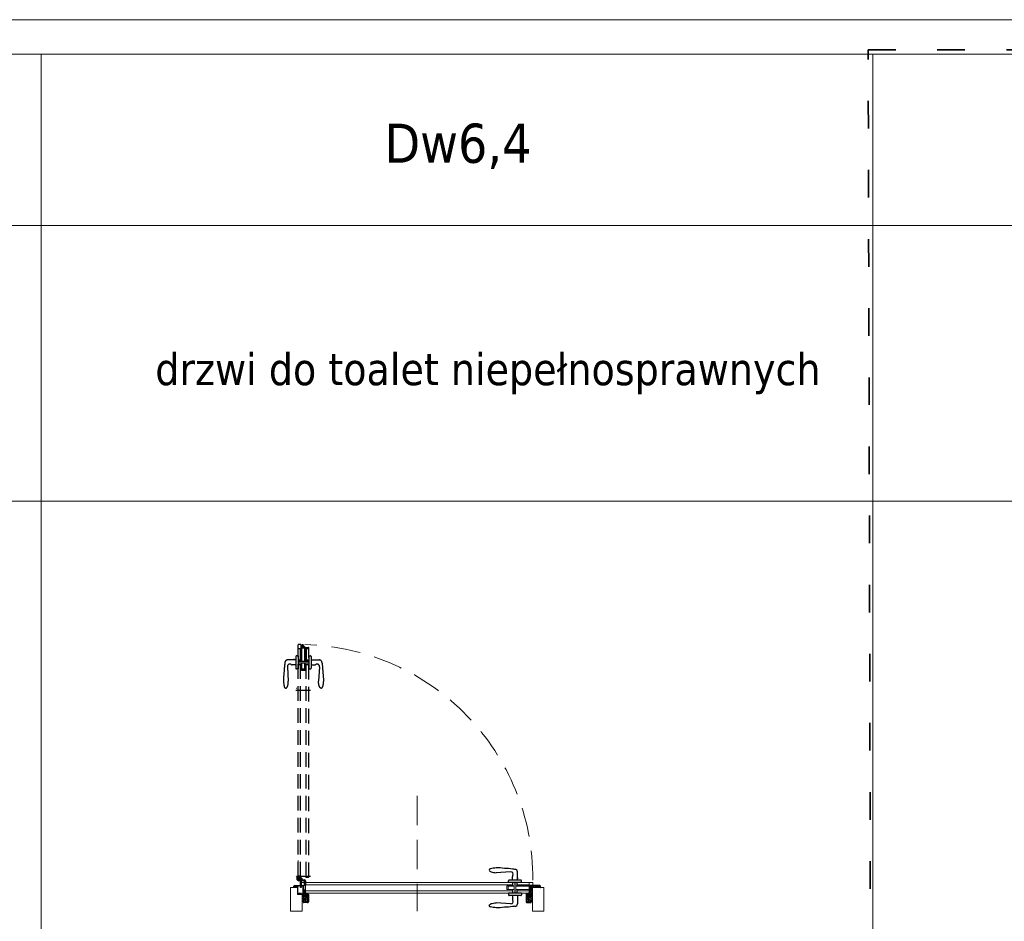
# Model space of a CAD drawing. Header units: millimetres. Extents: x 23192 to 149900, y -396339 to -79279.
# Tile 78 of 136: x 73298 to 73725, y -210551 to -210159. Entities that reach past the tile are written whole.
import ezdxf

# ---------------------------------------------------------------- set-up
doc = ezdxf.new("R2010")
doc.units = ezdxf.units.MM
for name, pattern in [('ACAD_ISO03W100', [30, 12, -18]), ('CENTER', [0.6, 0.375, -0.075, 0.075, -0.075]), ('DASHED', [19.05, 12.7, -6.35]), ('HIDDENX2', [19.05, 12.7, -6.35])]:
    doc.linetypes.add(name, pattern=pattern)
doc.layers.get('0').update_dxf_attribs({"lineweight": 0})
for name, color, linetype, lineweight in [('! Ślusarka opisy', 2, 'Continuous', 15), ('0_LEGENDA', 7, 'Continuous', 13), ('Drzwi - hatch', 8, 'Continuous', 5), ('Drzwi KRAWĘDZIE', 7, 'Continuous', 20)]:
    doc.layers.add(name, color=color, linetype=linetype, lineweight=lineweight)
for name, color, linetype in [('!! ASSA ABLOY', 2, 'Continuous'), ('A_drzwi', 3, 'Continuous'), ('Drzwi - klamki', 150, 'Continuous'), ('Drzwi PRZER-DUŻA', 240, 'DASHED'), ('GRUBA', 4, 'Continuous'), ('GRUBA-2', 210, 'Continuous'), ('zawias', 7, 'Continuous')]:
    doc.layers.add(name, color=color, linetype=linetype)
doc.styles.add('ARIAL', font='tahoma.ttf')

# ---------------------------------------------------------------- blocks, each defined once
blk = doc.blocks.new('Dw18')
at = {"layer": 'Drzwi - hatch'}
h = blk.add_hatch(dxfattribs=at)
h.set_pattern_fill('AR-CONC', color=256, scale=0.003, angle=180)
h.set_pattern_definition([(230, (12478.00603, 7127.26127), (-0.546554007, 0.047817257), [0.05715, -0.62865]), (175, (12478.00603, 7127.26127), (0.10573026, -0.57317054), [0.04572, -0.50292175]), (280.451445, (12477.9605, 7127.26525), (-0.44082374, -0.525353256), [0.04857003, -0.53427073]), (226.1842, (12478.006, 7127.1089), (-0.81323712, 0.12612698), [0.085725, -0.942975]), (276.635558, (12477.9383, 7127.1194), (-0.7122124, -0.74227837), [0.07285507, -0.80140682]), (171.18415, (12478.006, 7127.1089), (-0.7122124, -0.74227837), [0.0685799, -0.7543792]), (201, (12477.92983, 7127.14697), (-0.454843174, 0.306795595), [0.05715, -0.62865]), (146, (12477.92983, 7127.14697), (-0.185406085, -0.5525639), [0.04572, -0.50292]), (251.451445, (12477.89193, 7127.17254), (-0.64024926, -0.24576831), [0.04857003, -0.53426981]), (217.5, (12478.00603, 7127.26127), (-0.00926581, -0.253665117), [0, -0.496824, 0, -0.51054, 0, -0.504825]), (187.5, (12478.00603, 7127.26127), (-0.200458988, -0.300541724), [0, -0.291084, 0, -0.485394, 0, -0.192405]), (147.5, (12478.17596, 7127.26127), (-0.406771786, 0.017186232), [0, -0.1905, 0, -0.59436, 0, -0.78867]), (137.5, (12478.25216, 7127.26127), (-0.444387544, -0.076279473), [0, -0.24765, 0, -0.394716, 0, -0.56007])])
h.paths.add_polyline_path([(11935.4, 3708.39), (11935.9, 3708.39), (11935.9, 3708.95), (11936.08, 3708.95), (11936.08, 3708.39, 0.414214), (11936.24, 3708.23), (11937.81, 3708.23, 0.414214), (11937.97, 3708.39), (11937.97, 3711.58, 1), (11937.78, 3711.58), (11937.78, 3710.91, -0.414214), (11937.44, 3710.57), (11936.26, 3710.57, -0.414214), (11935.92, 3710.91), (11935.92, 3711.77), (11935.12, 3711.77), (11935.12, 3711.97), (11933.52, 3711.97), (11933.52, 3715.27), (11932.24, 3715.27, 0.414214), (11932.08, 3715.11), (11932.08, 3714.55), (11933.4, 3714.55), (11933.4, 3711.55), (11935.4, 3711.55)])
h = blk.add_hatch(dxfattribs=at)
h.set_pattern_fill('AR-CONC', color=256, scale=0.003, angle=180)
h.set_pattern_definition([(230, (12264.63307, 7185.49248), (-0.546554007, 0.047817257), [0.05715, -0.62865]), (175, (12264.63307, 7185.4925), (0.10573026, -0.57317054), [0.04572, -0.50292175]), (280.451445, (12264.5875, 7185.49646), (-0.44082374, -0.525353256), [0.04857003, -0.53427073]), (226.1842, (12264.6331, 7185.3401), (-0.81323712, 0.12612698), [0.085725, -0.942975]), (276.635558, (12264.5653, 7185.3506), (-0.7122124, -0.74227837), [0.07285507, -0.80140682]), (171.18415, (12264.6331, 7185.3401), (-0.7122124, -0.74227837), [0.0685799, -0.7543792]), (201, (12264.55687, 7185.37818), (-0.454843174, 0.306795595), [0.05715, -0.62865]), (146, (12264.55687, 7185.3782), (-0.185406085, -0.5525639), [0.04572, -0.50292]), (251.451445, (12264.51897, 7185.40374), (-0.64024926, -0.24576831), [0.04857003, -0.53426981]), (217.5, (12264.63307, 7185.49248), (-0.00926581, -0.253665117), [0, -0.496824, 0, -0.51054, 0, -0.504825]), (187.5, (12264.63307, 7185.49248), (-0.200458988, -0.300541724), [0, -0.291084, 0, -0.485394, 0, -0.192405]), (147.5, (12264.803, 7185.49248), (-0.406771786, 0.017186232), [0, -0.1905, 0, -0.59436, 0, -0.78867]), (137.5, (12264.8792, 7185.49248), (-0.444387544, -0.076279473), [0, -0.24765, 0, -0.394716, 0, -0.56007])])
h.paths.add_polyline_path([(12032.83, 3708.39, 0.414214), (12032.99, 3708.23), (12034.56, 3708.23, 0.414214), (12034.72, 3708.39), (12034.72, 3708.95), (12034.9, 3708.95), (12034.9, 3708.39), (12035.4, 3708.39), (12035.4, 3714.55), (12035.4, 3715.27), (12035.04, 3715.27, 0.414214), (12034.88, 3715.11), (12034.88, 3710.91, -0.414214), (12034.54, 3710.57), (12033.36, 3710.57, -0.414214), (12033.02, 3710.91), (12033.02, 3711.58, 1), (12032.83, 3711.58)])
h.paths.add_polyline_path([(12035.4, 3714.55), (12038.72, 3714.55), (12038.72, 3715.11, 0.414214), (12038.56, 3715.27), (12036.1, 3715.27), (12035.4, 3715.27)])
at = {"layer": '! Ślusarka opisy', "linetype": 'HIDDENX2'}
blk.add_lwpolyline([(11985.4, 3754.35), (11985.4, 3704.35)], dxfattribs=at)
at = {"layer": '! Ślusarka opisy', "color": 8, "linetype": 'HIDDENX2'}
blk.add_arc((11934.05, 3718.56), 101.49, 359.5675, 88.5534, dxfattribs=at)
at = {"linetype": 'CENTER', "ltscale": 0.5}
blk.add_line((11939.03, 3719.4), (11932.67, 3719.4), dxfattribs=at)
at = {"linetype": 'CENTER', "ltscale": 0.2}
for p, q in [((11935.25, 3718.56), (11932.85, 3718.56)), ((11934.05, 3717.36), (11934.05, 3719.76))]:
    blk.add_line(p, q, dxfattribs=at)
for p, q in [((11934.03, 3718.59), (11933.8, 3718.59)), ((11933.8, 3718.59), (11933.8, 3718.54)), ((11933.8, 3718.54), (11934.03, 3718.54)), ((11934.08, 3718.84), (11934.03, 3718.84)), ((11934.03, 3718.84), (11934.03, 3718.59)), ((11934.03, 3718.54), (11934.03, 3718.31)), ((11934.03, 3718.31), (11934.08, 3718.31)), ((11934.08, 3718.59), (11934.08, 3718.84)), ((11934.33, 3718.59), (11934.08, 3718.59)), ((11934.08, 3718.31), (11934.08, 3718.54)), ((11934.08, 3718.54), (11934.33, 3718.54)), ((11934.33, 3718.54), (11934.33, 3718.59))]:
    blk.add_line(p, q)
at = {"ltscale": 0.2}
for p, q in [((11934.05, 3717.91), (11936.4, 3717.91)), ((11936.4, 3717.56), (11934.05, 3717.56)), ((11934.81, 3717.91), (11934.55, 3718.14)), ((11934.7, 3714.66), (11934.7, 3717.56)), ((11935.05, 3718.56), (11935.05, 3717.91)), ((11935.05, 3717.56), (11935.05, 3714.66)), ((11935.3, 3718.66), (11935.3, 3717.91)), ((11936.5, 3715.46), (11936.5, 3717.46)), ((11936.85, 3717.46), (11936.85, 3715.46)), ((11935.05, 3717.36), (11934.7, 3717.36)), ((11935.05, 3714.66), (11934.7, 3714.66)), ((11936.85, 3715.46), (11936.5, 3715.46))]:
    blk.add_line(p, q, dxfattribs=at)
blk.add_circle((11934.05, 3718.56), 0.65, dxfattribs=at)
for centre, radius, start, end in [((11934.05, 3718.56), 1, 319.4584, 270), ((11936.4, 3717.46), 0.45, 0, 90), ((11936.4, 3717.46), 0.1, 0, 90)]:
    blk.add_arc(centre, radius, start, end, dxfattribs=at)
at = {"layer": 'A_drzwi', "linetype": 'ByBlock'}
blk.add_arc((11931.93, 3705.44), 95.53, 89.4002, 89.4052, dxfattribs=at)
at = {"layer": 'Drzwi - klamki', "ltscale": 0.2}
for p, q in [((12025.9, 3721.41), (12019.65, 3721.01)), ((12025, 3716.75), (12025, 3717.51)), ((12030.3, 3717.81), (12025.3, 3717.81)), ((12026.75, 3717.81), (12026.75, 3719.3)), ((12028.85, 3717.81), (12028.85, 3721.41)), ((12029.05, 3718.81), (12028.85, 3718.81)), ((12029.05, 3718.31), (12028.85, 3718.31)), ((12029.05, 3718.31), (12029.05, 3718.81)), ((12030.6, 3716.75), (12030.6, 3717.51)), ((12030.6, 3716.75), (12025, 3716.75)), ((12030.6, 3716.75), (12025, 3716.75)), ((12030.6, 3712.15), (12025, 3712.15)), ((12025, 3712.15), (12025, 3711.39)), ((12030.3, 3711.09), (12025.3, 3711.09)), ((12026.75, 3711.09), (12026.75, 3709.61)), ((12028.85, 3711.09), (12028.85, 3707.49)), ((12030.6, 3712.15), (12030.6, 3711.39)), ((12025.9, 3707.5), (12019.65, 3707.89))]:
    blk.add_line(p, q, dxfattribs=at)
at = {"layer": 'Drzwi - klamki'}
for p, q in [((11936.1, 3713.25), (11936.3, 3713.25)), ((11936.1, 3712.25), (11936.1, 3713.25)), ((11936.1, 3713.25), (11936.3, 3713.05)), ((11936.2, 3713.25), (11936.1, 3713.16)), ((11936.3, 3713.25), (11936.1, 3713.06)), ((11936.1, 3713.16), (11936.3, 3712.96)), ((11936.3, 3713.16), (11936.1, 3712.96)), ((11936.2, 3713.25), (11936.3, 3713.15)), ((11936.3, 3713.25), (11936.3, 3712.25)), ((11936.3, 3713.25), (11936.3, 3713.25)), ((12034.7, 3713.25), (12034.5, 3713.25)), ((12034.5, 3713.25), (12034.5, 3712.25)), ((12034.7, 3713.25), (12034.5, 3713.05)), ((12034.61, 3713.25), (12034.5, 3713.15)), ((12034.51, 3713.25), (12034.5, 3713.25)), ((12034.7, 3713.16), (12034.5, 3712.96)), ((12034.5, 3713.16), (12034.7, 3712.96)), ((12034.51, 3713.25), (12034.7, 3713.06)), ((12034.61, 3713.25), (12034.7, 3713.16)), ((12034.7, 3712.25), (12034.7, 3713.25)), ((11936.1, 3713.06), (11936.3, 3712.86)), ((11936.3, 3713.06), (11936.1, 3712.86)), ((11936.1, 3712.96), (11936.3, 3712.76)), ((11936.3, 3712.96), (11936.1, 3712.76)), ((11936.1, 3712.86), (11936.3, 3712.66)), ((11936.3, 3712.86), (11936.1, 3712.66)), ((11936.1, 3712.76), (11936.3, 3712.56)), ((11936.3, 3712.76), (11936.1, 3712.56)), ((11936.1, 3712.66), (11936.3, 3712.46)), ((11936.3, 3712.66), (11936.1, 3712.46)), ((11936.3, 3712.57), (11936.1, 3712.37)), ((11936.1, 3712.56), (11936.3, 3712.36)), ((11936.3, 3712.47), (11936.1, 3712.27)), ((11936.1, 3712.46), (11936.3, 3712.26)), ((11936.1, 3712.37), (11936.21, 3712.25)), ((11936.1, 3712.27), (11936.12, 3712.25)), ((11936.3, 3712.25), (11936.1, 3712.25)), ((11936.3, 3711.35), (11936.12, 3711.54)), ((11936.3, 3711.05), (11936.12, 3711.24)), ((11936.29, 3710.77), (11936.12, 3710.94)), ((11936.3, 3712.37), (11936.19, 3712.25)), ((11936.3, 3711.5), (11936.19, 3711.61)), ((11936.3, 3711.2), (11936.19, 3711.31)), ((11936.3, 3710.9), (11936.19, 3711.01)), ((11936.3, 3712.27), (11936.29, 3712.25)), ((11936.3, 3711.5), (11936.32, 3711.55)), ((11936.3, 3711.35), (11936.3, 3711.2)), ((11936.3, 3711.05), (11936.3, 3710.9)), ((11936.32, 3711.55), (11936.73, 3711.55)), ((11936.32, 3710.75), (11937.45, 3710.75)), ((11936.4, 3711.45), (11936.4, 3711.25)), ((11936.4, 3711.45), (11936.73, 3711.45)), ((11936.4, 3711.25), (11936.87, 3711.14)), ((11936.4, 3711.15), (11936.89, 3711.03)), ((11936.4, 3711.15), (11936.4, 3710.85)), ((11936.4, 3710.85), (11937.35, 3710.85)), ((11936.78, 3711.61), (11936.74, 3711.99)), ((11937.17, 3712.1), (11936.84, 3712.1)), ((11936.88, 3711.62), (11936.85, 3711.96)), ((11936.87, 3711.14), (11937.37, 3711.5)), ((11937.15, 3712), (11936.89, 3712)), ((11936.89, 3711.03), (11937.35, 3711.36)), ((11937.35, 3711.36), (11937.35, 3710.85)), ((11937.45, 3711.35), (11937.45, 3711.22)), ((11937.45, 3711.22), (11937.52, 3711.28)), ((11937.45, 3711.07), (11937.59, 3711.21)), ((11937.45, 3711.07), (11937.45, 3710.9)), ((11937.45, 3710.9), (11937.52, 3710.96)), ((11937.45, 3710.75), (11937.59, 3710.89)), ((11937.53, 3711.4), (11937.6, 3711.36)), ((11937.6, 3711.55), (11937.62, 3711.7)), ((12033.2, 3711.55), (12033.19, 3711.7)), ((12033.28, 3711.4), (12033.2, 3711.36)), ((12033.35, 3711.07), (12033.22, 3711.21)), ((12033.35, 3710.75), (12033.22, 3710.89)), ((12033.35, 3711.22), (12033.29, 3711.28)), ((12033.35, 3710.9), (12033.29, 3710.96)), ((12033.35, 3711.35), (12033.35, 3711.22)), ((12033.35, 3711.07), (12033.35, 3710.9)), ((12034.48, 3710.75), (12033.35, 3710.75)), ((12033.94, 3711.14), (12033.43, 3711.5)), ((12033.92, 3711.03), (12033.45, 3711.36)), ((12033.45, 3711.36), (12033.45, 3710.85)), ((12034.4, 3710.85), (12033.45, 3710.85)), ((12033.64, 3712.1), (12033.96, 3712.1)), ((12033.66, 3712), (12033.92, 3712)), ((12034.4, 3711.15), (12033.92, 3711.03)), ((12033.93, 3711.62), (12033.96, 3711.96)), ((12034.4, 3711.25), (12033.94, 3711.14)), ((12034.03, 3711.61), (12034.06, 3711.99)), ((12034.48, 3711.55), (12034.08, 3711.55)), ((12034.4, 3711.45), (12034.08, 3711.45)), ((12034.4, 3711.45), (12034.4, 3711.25)), ((12034.4, 3711.15), (12034.4, 3710.85)), ((12034.5, 3711.5), (12034.48, 3711.55)), ((12034.7, 3713.06), (12034.5, 3712.86)), ((12034.5, 3713.06), (12034.7, 3712.86)), ((12034.7, 3712.96), (12034.5, 3712.76)), ((12034.5, 3712.96), (12034.7, 3712.76)), ((12034.7, 3712.86), (12034.5, 3712.66)), ((12034.5, 3712.86), (12034.7, 3712.66)), ((12034.7, 3712.76), (12034.5, 3712.56)), ((12034.5, 3712.76), (12034.7, 3712.56)), ((12034.7, 3712.66), (12034.5, 3712.46)), ((12034.5, 3712.66), (12034.7, 3712.46)), ((12034.5, 3712.57), (12034.7, 3712.37)), ((12034.7, 3712.56), (12034.5, 3712.36)), ((12034.5, 3712.47), (12034.7, 3712.27)), ((12034.7, 3712.46), (12034.5, 3712.26)), ((12034.5, 3712.37), (12034.62, 3712.25)), ((12034.5, 3712.27), (12034.52, 3712.25)), ((12034.5, 3712.25), (12034.7, 3712.25)), ((12034.5, 3711.5), (12034.62, 3711.61)), ((12034.5, 3711.35), (12034.69, 3711.54)), ((12034.5, 3711.35), (12034.5, 3711.2)), ((12034.5, 3711.2), (12034.62, 3711.31)), ((12034.5, 3711.05), (12034.69, 3711.24)), ((12034.5, 3711.05), (12034.5, 3710.9)), ((12034.5, 3710.9), (12034.62, 3711.01)), ((12034.52, 3710.77), (12034.69, 3710.94)), ((12034.7, 3712.37), (12034.59, 3712.25)), ((12034.7, 3712.27), (12034.69, 3712.25))]:
    blk.add_line(p, q, dxfattribs=at)
at = {"layer": 'Drzwi - klamki', "ltscale": 0.2}
for centre, radius, start, end in [((12017.39, 3722.06), 0.74, 108.9246, 180), ((12027.8, 3721.41), 1.05, 0, 90), ((12025.3, 3717.51), 0.3, 90, 180), ((12026, 3720.36), 1.05, 328.6119, 95.465), ((12027.75, 3719.3), 1, 148.6119, 180), ((12030.3, 3717.51), 0.3, 0, 90), ((12025.3, 3711.39), 0.3, 180, 270), ((12026, 3708.54), 1.05, 264.535, 31.3881), ((12027.75, 3709.61), 1, 180, 211.3881), ((12030.3, 3711.39), 0.3, 270, 0), ((12017.39, 3706.84), 0.74, 180, 251.0754), ((12027.8, 3707.49), 1.05, 270, 0)]:
    blk.add_arc(centre, radius, start, end, dxfattribs=at)
at = {"layer": 'Drzwi - klamki'}
for centre, radius, start, end in [((11936.15, 3711.58), 0.05, 45, 180), ((11936.15, 3711.58), 0.05, 180, 225), ((11936.15, 3711.28), 0.05, 45, 180), ((11936.15, 3711.28), 0.05, 180, 225), ((11936.15, 3710.98), 0.05, 45, 180), ((11936.15, 3710.98), 0.05, 180, 225), ((11936.32, 3710.8), 0.05, 225, 270), ((11936.73, 3711.6), 0.15, 270, 5.5634), ((11936.73, 3711.6), 0.05, 270, 5.5634), ((11936.84, 3712), 0.1, 90, 179.5875), ((11936.89, 3712), 0.15, 179.5875, 185.5634), ((11936.89, 3711.96), 0.04, 90, 185.5634), ((11937.15, 3711.9), 0.1, 69.8788, 90), ((11937.17, 3712), 0.1, 71.0155, 90), ((11936.87, 3711.14), 0.919, 57.5594, 69.8788), ((11936.87, 3711.14), 1.02, 49.4586, 71.0155), ((11937.23, 3711.7), 0.25, 305.6239, 57.5594), ((11937.5, 3711.35), 0.05, 63.4253, 180), ((11937.55, 3711.24), 0.05, 0, 135), ((11937.55, 3710.93), 0.05, 0, 135), ((11937.37, 3711.72), 0.25, 354.4299, 49.4586), ((11937.55, 3711.24), 0.05, 315, 0), ((11937.55, 3710.93), 0.05, 315, 0), ((12033.44, 3711.72), 0.25, 130.5414, 185.5701), ((12033.25, 3711.24), 0.05, 45, 180), ((12033.25, 3711.24), 0.05, 180, 225), ((12033.25, 3710.93), 0.05, 45, 180), ((12033.25, 3710.93), 0.05, 180, 225), ((12033.94, 3711.14), 1.02, 108.9845, 130.5414), ((12033.3, 3711.35), 0.05, 0, 116.5747), ((12033.58, 3711.7), 0.25, 122.4406, 234.3761), ((12033.94, 3711.14), 0.919, 110.1212, 122.4406), ((12033.64, 3712), 0.1, 90, 108.9845), ((12033.66, 3711.9), 0.1, 90, 110.1212), ((12033.92, 3711.96), 0.04, 354.4366, 90), ((12034.08, 3711.6), 0.15, 174.4366, 270), ((12033.96, 3712), 0.1, 0.4125, 90), ((12034.08, 3711.6), 0.05, 174.4366, 270), ((12033.91, 3712), 0.15, 354.4366, 0.4125), ((12034.48, 3710.8), 0.05, 270, 315), ((12034.65, 3711.58), 0.05, 0, 135), ((12034.65, 3711.28), 0.05, 0, 135), ((12034.65, 3710.98), 0.05, 0, 135), ((12034.65, 3711.58), 0.05, 315, 0), ((12034.65, 3711.28), 0.05, 315, 0), ((12034.65, 3710.98), 0.05, 315, 0)]:
    blk.add_arc(centre, radius, start, end, dxfattribs=at)
at = {"layer": 'Drzwi - klamki', "ltscale": 0.2}
blk.add_ellipse((12019.65, 3722.06), major_axis=(3, 0), ratio=0.347016, start_param=3.132997, end_param=4.712389, dxfattribs=at)
at = {"layer": 'Drzwi - klamki', "ltscale": 0.2, "extrusion": (0, 0, -1)}
blk.add_ellipse((12019.65, 3706.85), major_axis=(3, 0), ratio=0.347016, start_param=3.132997, end_param=4.712389, dxfattribs=at)
at = {"layer": 'Drzwi - klamki', "ltscale": 0.2}
for points in [[(12027.8, 3722.46), (12026.75, 3722.61), (12023.2, 3722.91), (12019.65, 3723.1), (12017.15, 3722.76)], [(12027.8, 3706.44), (12026.75, 3706.29), (12023.2, 3705.99), (12019.65, 3705.81), (12017.15, 3706.14)]]:
    blk.add_spline(points, degree=3, dxfattribs=at)
at = {"layer": 'Drzwi KRAWĘDZIE'}
for p, q in [((11933.7, 3717.9), (11933.7, 3726.36)), ((11933.7, 3719.4), (11938.2, 3719.4)), ((11933.8, 3717.8), (11934.7, 3717.8)), ((11934.7, 3719.3), (11937, 3719.3)), ((11934.7, 3717.8), (11934.7, 3719)), ((11937, 3719), (11937, 3719.3)), ((11937, 3719), (11938.2, 3719)), ((11933.4, 3711.55), (11933.4, 3714.55)), ((11935.4, 3716.75), (12035.4, 3716.75)), ((11936.8, 3713.45), (11936.5, 3713.45)), ((11936.5, 3712.25), (11936.5, 3713.45)), ((11936.9, 3716.75), (11936.9, 3712.15)), ((11936.9, 3715.75), (12026.8, 3715.75)), ((11936.9, 3713.15), (12026.8, 3713.15)), ((12024.3, 3713.68), (12024.3, 3715.28)), ((12024.3, 3715.28), (12027.4, 3715.28)), ((12024.3, 3713.68), (12027.4, 3713.68)), ((12024.89, 3713.78), (12024.89, 3715.18)), ((12024.89, 3715.18), (12024.89, 3713.78)), ((12024.89, 3715.18), (12027.4, 3715.18)), ((12024.89, 3713.78), (12027.4, 3713.78)), ((12026.8, 3715.28), (12026.8, 3716.75)), ((12026.8, 3712.16), (12026.8, 3713.67)), ((12027.4, 3712.16), (12027.4, 3716.75)), ((12028.2, 3712.16), (12028.2, 3716.75)), ((12028.2, 3715.28), (12034.01, 3715.28)), ((12028.2, 3715.18), (12034.01, 3715.18)), ((12028.2, 3713.78), (12034.01, 3713.78)), ((12028.2, 3713.68), (12034.01, 3713.68)), ((12028.8, 3715.28), (12028.8, 3716.75)), ((12028.8, 3715.75), (12033.9, 3715.75)), ((12028.8, 3712.16), (12028.8, 3713.67)), ((12028.8, 3713.15), (12033.9, 3713.15)), ((12033.9, 3716.75), (12033.9, 3715.28)), ((12033.9, 3713.68), (12033.9, 3712.15)), ((12034.01, 3713.5), (12034.01, 3715.45)), ((12034.01, 3715.45), (12034.3, 3715.45)), ((12034.3, 3715.45), (12034.01, 3715.45)), ((12034.3, 3713.5), (12034.01, 3713.5)), ((12035.5, 3715.55), (12034.3, 3715.55)), ((12034.3, 3715.55), (12034.3, 3712.47)), ((12034.3, 3715.55), (12034.3, 3712.25)), ((12034.3, 3713.5), (12034.3, 3715.45)), ((12034.3, 3713.5), (12034.3, 3715.45)), ((12034.31, 3715.06), (12035.31, 3715.06)), ((12034.31, 3715.06), (12035.5, 3715.06)), ((12034.31, 3713.91), (12035.5, 3714.76)), ((12034.31, 3714.76), (12035.5, 3714.76)), ((12034.7, 3715.06), (12034.9, 3715.06)), ((12035.5, 3715.55), (12035.5, 3716.65)), ((12035.5, 3715.06), (12035.5, 3714.76)), ((11935.4, 3711.55), (11933.4, 3711.55)), ((11936.6, 3712.15), (12034.2, 3712.15)), ((11935.9, 3708.39), (11935.4, 3708.39)), ((12034.9, 3708.39), (12035.4, 3708.39))]:
    blk.add_line(p, q, dxfattribs=at)
blk.add_lwpolyline([(11935.4, 3711.55), (11935.4, 3704.35), (11930.4, 3704.35), (11930.4, 3714.55), (11933.4, 3714.55)], dxfattribs=at)
blk.add_lwpolyline([(12040.4, 3714.55), (12035.4, 3714.55), (12035.4, 3704.35), (12040.4, 3704.35)], close=True, dxfattribs=at)
for centre, start, end in [((11933.8, 3717.9), 180, 270), ((11938.2, 3719.1), 270, 0), ((12035.4, 3716.65), 0, 90), ((11936.6, 3712.25), 180, 270), ((12034.2, 3712.25), 270, 0)]:
    blk.add_arc(centre, 0.1, start, end, dxfattribs=at)
at = {"layer": 'Drzwi KRAWĘDZIE', "ltscale": 0.2}
blk.add_arc((11935.4, 3716.65), 0.1, 90, 180, dxfattribs=at)
at = {"layer": 'Drzwi PRZER-DUŻA'}
for p, q in [((11934.9, 3820), (11933.8, 3820)), ((11934.9, 3820), (11934.9, 3818.8)), ((11935.4, 3818.81), (11935.4, 3820)), ((11935.4, 3820), (11935.7, 3820)), ((11935.7, 3818.81), (11935.7, 3820)), ((11936.55, 3818.81), (11935.7, 3820)), ((11933.7, 3818.4), (11935.18, 3818.4)), ((11934.7, 3813.31), (11934.7, 3818.4)), ((11934.9, 3818.8), (11937.99, 3818.8)), ((11934.9, 3818.8), (11938.2, 3818.8)), ((11935, 3818.8), (11935, 3818.51)), ((11935, 3818.51), (11935, 3818.8)), ((11936.95, 3818.8), (11935, 3818.8)), ((11936.95, 3818.8), (11935, 3818.8)), ((11936.95, 3818.51), (11935, 3818.51)), ((11935.18, 3812.71), (11935.18, 3818.51)), ((11935.28, 3812.71), (11935.28, 3818.51)), ((11935.4, 3818.81), (11935.4, 3819.81)), ((11936.68, 3812.71), (11936.68, 3818.51)), ((11936.78, 3812.71), (11936.78, 3818.51)), ((11936.78, 3818.4), (11938.3, 3818.4)), ((11936.95, 3818.8), (11936.95, 3818.51)), ((11937.3, 3813.31), (11937.3, 3818.4)), ((11932.64, 3813.35), (11929.04, 3813.35)), ((11931.64, 3813.55), (11931.64, 3813.35)), ((11932.14, 3813.55), (11931.64, 3813.55)), ((11932.14, 3813.55), (11932.14, 3813.35)), ((11932.64, 3814.8), (11932.64, 3809.8)), ((11933.7, 3815.1), (11932.94, 3815.1)), ((11933.7, 3815.1), (11933.7, 3809.5)), ((11933.7, 3815.1), (11933.7, 3809.5)), ((11935.18, 3813.31), (11933.7, 3813.31)), ((11938.3, 3812.71), (11933.7, 3812.71)), ((11938.3, 3811.91), (11933.7, 3811.91)), ((11935.18, 3808.8), (11935.18, 3811.91)), ((11935.28, 3809.39), (11935.28, 3811.91)), ((11936.68, 3809.39), (11936.68, 3811.91)), ((11936.78, 3808.8), (11936.78, 3811.91)), ((11938.3, 3813.31), (11936.79, 3813.31)), ((11938.3, 3815.1), (11939.06, 3815.1)), ((11938.3, 3815.1), (11938.3, 3809.5)), ((11939.36, 3814.8), (11939.36, 3809.8)), ((11939.36, 3813.35), (11942.96, 3813.35)), ((11929.05, 3810.4), (11929.44, 3804.15)), ((11932.64, 3811.25), (11931.16, 3811.25)), ((11933.7, 3809.5), (11932.94, 3809.5)), ((11935.18, 3811.31), (11933.7, 3811.31)), ((11936.78, 3808.8), (11935.18, 3808.8)), ((11935.28, 3809.39), (11936.68, 3809.39)), ((11936.68, 3809.39), (11935.28, 3809.39)), ((11938.3, 3811.31), (11936.79, 3811.31)), ((11938.3, 3809.5), (11939.06, 3809.5)), ((11939.36, 3811.25), (11940.85, 3811.25)), ((11942.96, 3810.4), (11942.56, 3804.15)), ((11939.03, 3800.11), (11932.67, 3800.11))]:
    blk.add_line(p, q, dxfattribs=at)
at = {"layer": 'Drzwi PRZER-DUŻA', "ltscale": 0.5}
for p, q in [((11933.7, 3719.4), (11933.7, 3819.9)), ((11938.3, 3719.1), (11938.3, 3818.7)), ((11934.7, 3719.4), (11934.7, 3811.31)), ((11937.2, 3719.4), (11937.2, 3811.31))]:
    blk.add_line(p, q, dxfattribs=at)
at = {"layer": 'Drzwi PRZER-DUŻA'}
for centre, radius, start, end in [((11933.8, 3819.9), 0.1, 90, 180), ((11938.2, 3818.7), 0.1, 0, 90), ((11929.04, 3812.3), 1.05, 90, 180), ((11930.09, 3810.5), 1.05, 58.6119, 185.465), ((11932.94, 3814.8), 0.3, 90, 180), ((11939.06, 3814.8), 0.3, 0, 90), ((11941.91, 3810.5), 1.05, 354.535, 121.3881), ((11942.96, 3812.3), 1.05, 0, 90), ((11931.16, 3812.25), 1, 238.6119, 270), ((11932.94, 3809.8), 0.3, 180, 270), ((11939.06, 3809.8), 0.3, 270, 0), ((11940.85, 3812.25), 1, 270, 301.3881), ((11928.39, 3801.89), 0.74, 198.9246, 270), ((11943.61, 3801.89), 0.74, 270, 341.0754)]:
    blk.add_arc(centre, radius, start, end, dxfattribs=at)
blk.add_ellipse((11928.4, 3804.15), major_axis=(0, -3), ratio=0.347016, start_param=-0.008595, end_param=1.570796, dxfattribs=at)
at = {"layer": 'Drzwi PRZER-DUŻA', "extrusion": (0, 0, -1)}
blk.add_ellipse((11943.6, 3804.15), major_axis=(0, -3), ratio=0.347016, start_param=-0.008595, end_param=1.570796, dxfattribs=at)
at = {"layer": 'Drzwi PRZER-DUŻA'}
for points in [[(11927.99, 3812.3), (11927.84, 3811.25), (11927.54, 3807.7), (11927.36, 3804.15), (11927.69, 3801.65)], [(11944.01, 3812.3), (11944.16, 3811.25), (11944.46, 3807.7), (11944.65, 3804.15), (11944.31, 3801.65)]]:
    blk.add_spline(points, degree=3, dxfattribs=at)
at = {"layer": 'GRUBA', "ltscale": 0.2}
for p, q in [((11931.9, 3714.55), (11931.9, 3715.11)), ((11932.08, 3714.55), (11931.9, 3714.55)), ((11932.08, 3715.11), (11932.08, 3714.55)), ((11932.24, 3715.45), (11935.76, 3715.45)), ((11934.7, 3715.27), (11932.24, 3715.27)), ((11935.76, 3715.27), (11934.7, 3715.27)), ((11935.92, 3710.91), (11935.92, 3715.11)), ((11936.1, 3715.11), (11936.1, 3714.65)), ((11936.1, 3714.65), (11936.1, 3710.91)), ((12034.7, 3715.11), (12034.7, 3714.65)), ((12034.7, 3714.65), (12034.7, 3710.91)), ((12034.88, 3710.91), (12034.88, 3715.11)), ((12038.56, 3715.45), (12035.04, 3715.45)), ((12035.04, 3715.27), (12036.1, 3715.27)), ((12036.1, 3715.27), (12038.56, 3715.27)), ((12038.72, 3715.11), (12038.72, 3714.55)), ((12038.72, 3714.55), (12038.9, 3714.55)), ((12038.9, 3714.55), (12038.9, 3715.11)), ((11935.9, 3708.39), (11935.9, 3708.95)), ((11935.9, 3708.95), (11936.08, 3708.95)), ((11936.08, 3708.95), (11936.08, 3708.39)), ((11936.26, 3710.75), (11937.44, 3710.75)), ((11937.44, 3710.57), (11936.26, 3710.57)), ((11937.6, 3710.91), (11937.6, 3711.58)), ((11937.78, 3711.58), (11937.78, 3710.91)), ((11937.97, 3708.39), (11937.97, 3711.58)), ((11938.15, 3711.58), (11938.15, 3708.39)), ((12032.65, 3711.58), (12032.65, 3708.39)), ((12032.83, 3708.39), (12032.83, 3711.58)), ((12033.02, 3711.58), (12033.02, 3710.91)), ((12033.2, 3710.91), (12033.2, 3711.58)), ((12034.54, 3710.75), (12033.36, 3710.75)), ((12033.36, 3710.57), (12034.54, 3710.57)), ((12034.9, 3708.95), (12034.72, 3708.95)), ((12034.72, 3708.95), (12034.72, 3708.39)), ((12034.9, 3708.39), (12034.9, 3708.95)), ((11936.24, 3708.23), (11937.81, 3708.23)), ((11937.81, 3708.05), (11936.24, 3708.05)), ((12034.56, 3708.23), (12032.99, 3708.23)), ((12032.99, 3708.05), (12034.56, 3708.05))]:
    blk.add_line(p, q, dxfattribs=at)
at = {"layer": 'GRUBA'}
for p, q in [((11934.45, 3715.27), (11934.45, 3715.45)), ((11934.45, 3715.45), (11935.45, 3715.45)), ((11934.7, 3715.27), (11934.45, 3715.27)), ((11935.45, 3715.27), (11935.05, 3715.27)), ((11935.45, 3715.45), (11935.45, 3715.27)), ((11935.92, 3714.45), (11936.1, 3714.45)), ((11935.92, 3713.05), (11935.92, 3714.45)), ((11936.1, 3714.45), (11936.1, 3713.05)), ((11936.1, 3713.05), (11935.92, 3713.05))]:
    blk.add_line(p, q, dxfattribs=at)
at = {"layer": 'GRUBA', "ltscale": 0.2}
for centre, radius, start, end in [((11932.24, 3715.11), 0.34, 90, 180), ((11932.24, 3715.11), 0.16, 90, 180), ((11935.76, 3715.11), 0.34, 0, 90), ((11935.76, 3715.11), 0.16, 0, 90), ((11935.76, 3715.11), 0.16, 0, 90), ((12035.04, 3715.11), 0.34, 90, 180), ((12035.04, 3715.11), 0.16, 90, 180), ((12038.56, 3715.11), 0.34, 0, 90), ((12038.56, 3715.11), 0.16, 0, 90), ((11936.26, 3710.91), 0.34, 180, 270), ((11936.26, 3710.91), 0.16, 180, 270), ((11937.44, 3710.91), 0.16, 270, 0), ((11937.44, 3710.91), 0.34, 270, 0), ((11937.88, 3711.58), 0.275, 0, 180), ((11937.88, 3711.58), 0.095, 0, 180), ((12032.93, 3711.58), 0.275, 0, 180), ((12032.93, 3711.58), 0.095, 0, 180), ((12033.36, 3710.91), 0.34, 180, 270), ((12033.36, 3710.91), 0.16, 180, 270), ((12034.54, 3710.91), 0.16, 270, 0), ((12034.54, 3710.91), 0.34, 270, 0), ((11936.24, 3708.39), 0.34, 180, 270), ((11936.24, 3708.39), 0.16, 180, 270), ((11937.81, 3708.39), 0.34, 270, 0), ((11937.81, 3708.39), 0.16, 270, 0), ((12032.99, 3708.39), 0.34, 180, 270), ((12032.99, 3708.39), 0.16, 180, 270), ((12034.56, 3708.39), 0.34, 270, 0), ((12034.56, 3708.39), 0.16, 270, 0)]:
    blk.add_arc(centre, radius, start, end, dxfattribs=at)
at = {"layer": 'GRUBA-2', "ltscale": 0.2}
blk.add_line((11936.85, 3713.45), (11936.5, 3713.45), dxfattribs=at)
at = {"layer": 'zawias', "ltscale": 0.2}
for p, q in [((11933.52, 3711.97), (11933.52, 3715.27)), ((11933.52, 3715.27), (11934.06, 3715.27)), ((11934.06, 3715.27), (11934.06, 3715.12)), ((11935.56, 3715.12), (11935.56, 3715.27)), ((11935.56, 3715.27), (11935.76, 3715.27)), ((11935.92, 3715.11), (11935.92, 3711.77)), ((11935.12, 3711.97), (11933.52, 3711.97)), ((11935.12, 3711.77), (11935.12, 3711.97)), ((11935.92, 3711.77), (11935.12, 3711.77))]:
    blk.add_line(p, q, dxfattribs=at)

msp = doc.modelspace()

# ---------------------------------------------------------------- linework, layer by layer
at = {"layer": '0_LEGENDA', "linetype": 'ByBlock', "ltscale": 5}
for p, q in [((73306.988, -211346.755), (73306.988, -210174.457)), ((73667.872, -211346.755), (73667.872, -210174.457)), ((67487.721, -210248.82), (76925.659, -210248.814)), ((67487.721, -210368.468), (76925.547, -210368.463))]:
    msp.add_line(p, q, dxfattribs=at)
at = {"layer": '0_LEGENDA'}
for points in [[(76925.743, -210159.522), (67472.722, -210159.421), (67475.781, -212469.617), (76943.365, -212469.693)], [(76929.162, -212454.649), (67490.781, -212454.652), (67487.721, -210174.456), (76925.729, -210174.459)]]:
    msp.add_lwpolyline(points, dxfattribs=at)
at = {"layer": '0_LEGENDA', "linetype": 'ACAD_ISO03W100', "lineweight": 35}
msp.add_lwpolyline([(73665.872, -210172.457), (74028.235, -210172.457), (74033.9, -212456.65), (73671.536, -212456.65)], close=True, dxfattribs=at)

# ---------------------------------------------------------------- block references
at = {"layer": '!! ASSA ABLOY'}
msp.add_blockref('Dw18', (61484.78, -214250.683), dxfattribs=at)

# ---------------------------------------------------------------- texts
at = {"layer": '0_LEGENDA', "linetype": 'ByBlock', "ltscale": 5, "attachment_point": 1, "style": 'ARIAL'}
for s, insert, char_height, width in [('\\pxqc;Dw6,4', (73307.872, -210204.538), 17, 360), ('\\pxi0.82088; drzwi do toalet niepełnosprawnych', (73339.736, -210304.053), 14, 1081.76731)]:
    msp.add_mtext(s, dxfattribs=dict(at, insert=insert, char_height=char_height, width=width))

doc.saveas('drawing.dxf')
